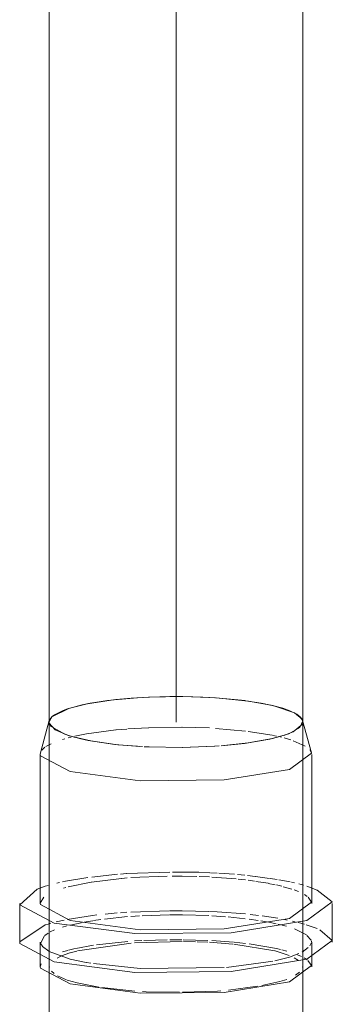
# Model space of a CAD drawing. Header units: millimetres. Extents: x -121 to 29920, y 1231 to 31888.
# Tile 10 of 106: x 7860 to 7922, y 8937 to 9132. Entities that reach past the tile are written whole.
import ezdxf

# ---------------------------------------------------------------- set-up
doc = ezdxf.new("R2010")
doc.units = ezdxf.units.MM
doc.linetypes.add('ADSK_Осевая', pattern=[700, 500, -100, 0, -100])
doc.layers.add('P-PIPE-____-CNTR', color=3, linetype='ADSK_Осевая', lineweight=20)
doc.layers.add('P-PIPE-____-OTLN', color=3, linetype='Continuous', lineweight=20)

# ---------------------------------------------------------------- blocks, each defined once
blk = doc.blocks.new('ADSK_ППР_Отвод канализационный_Составной - Отвод раструбный-1324022-3D severage Left')
at = {"layer": 'P-PIPE-____-OTLN', "color": 9}
for p, q in [((-16892.97, 8998.15), (-16899.41, 8998.05)), ((-16879.95, 8997.27), (-16886.22, 8997.9)), ((-16915.26, 8995.82), (-16918.62, 8994.16)), ((-16911.67, 8996.72), (-16915.05, 8995.89)), ((-16906.07, 8997.55), (-16911.6, 8996.73)), ((-16875.43, 8996.46), (-16879.86, 8997.26)), ((-16874.65, 8996.28), (-16875.38, 8996.45)), ((-16918.63, 8994.15), (-16919.11, 8993.41)), ((-16869.17, 8993.37), (-16869.51, 8993.98)), ((-16919.12, 8992.89), (-16918.74, 8992.22)), ((-16918.73, 8992.22), (-16916.08, 8990.72)), ((-16871.05, 8991.2), (-16869.23, 8992.72)), ((-16916.07, 8990.71), (-16914.03, 8990.08)), ((-16913.17, 8989.87), (-16911.44, 8989.5)), ((-16879.91, 8988.99), (-16875.11, 8989.87)), ((-16875.11, 8989.87), (-16873.65, 8990.25)), ((-16872.88, 8990.49), (-16871.06, 8991.2)), ((-16920.57, 8987.56), (-16919.96, 8988.14)), ((-16911.44, 8989.5), (-16906.2, 8988.72)), ((-16906.2, 8988.72), (-16901.3, 8988.31)), ((-16900.37, 8988.26), (-16899.47, 8988.22)), ((-16899.47, 8988.22), (-16892.89, 8988.11)), ((-16892.88, 8988.11), (-16886.48, 8988.34)), ((-16886.48, 8988.34), (-16885.63, 8988.4)), ((-16884.74, 8988.47), (-16879.92, 8988.99)), ((-16920.86, 8986.47), (-16920.89, 8986.73)), ((-16867.78, 8987.65), (-16867.43, 8987.03)), ((-16868.34, 8960.72), (-16866.32, 8959.97)), ((-16920.89, 8957.37), (-16920.16, 8958.6)), ((-16868.09, 8958.57), (-16867.43, 8957.6)), ((-16868.51, 8953.14), (-16866.34, 8952.37)), ((-16868.34, 8951.03), (-16867.49, 8950.08)), ((-16865.82, 8952.14), (-16863.38, 8950)), ((-16924.91, 8949.41), (-16924.94, 8949.71)), ((-16920.86, 8949.45), (-16920.08, 8950.93)), ((-16920.48, 8948.89), (-16920.86, 8949.45)), ((-16867.51, 8949.47), (-16867.77, 8948.97)), ((-16867.43, 8949.96), (-16867.46, 8949.68)), ((-16919.21, 8947.89), (-16920.44, 8948.84)), ((-16868.07, 8948.61), (-16869.31, 8947.73)), ((-16920.89, 8944.83), (-16920.72, 8945.42)), ((-16910.9, 8945.53), (-16911.78, 8945.68)), ((-16875.99, 8945.78), (-16884.22, 8944.71)), ((-16875.06, 8945.95), (-16875.96, 8945.78)), ((-16868.13, 8946.06), (-16867.43, 8945.07)), ((-16920.86, 8944.55), (-16920.89, 8944.81)), ((-16869.17, 8945.05), (-16869.2, 8944.78)), ((-16900.01, 8939.92), (-16900.72, 8939.96)), ((-16885.29, 8940.1), (-16885.99, 8940.05))]:
    blk.add_line(p, q, dxfattribs=at)
at = {"layer": 'P-PIPE-____-OTLN', "color": 10}
for p, q in [((-16870.8, 8994.93), (-16874.65, 8996.28)), ((-16869.31, 8993.71), (-16870.78, 8994.92)), ((-16903.62, 8991.76), (-16899.55, 8992)), ((-16899.5, 8992), (-16892.97, 8992.11)), ((-16892.92, 8992.11), (-16887.56, 8991.95)), ((-16886.38, 8991.88), (-16880.42, 8991.35)), ((-16869.17, 8993.37), (-16869.18, 8993.41)), ((-16916.51, 8989.68), (-16916.03, 8989.83)), ((-16915.41, 8990), (-16914.81, 8990.15)), ((-16914.07, 8990.32), (-16911.77, 8990.78)), ((-16911.76, 8990.78), (-16905.98, 8991.56)), ((-16905.94, 8991.56), (-16903.86, 8991.75)), ((-16879.89, 8991.29), (-16875.19, 8990.53)), ((-16875.03, 8990.5), (-16874.36, 8990.35)), ((-16873.89, 8990.25), (-16873.38, 8990.12)), ((-16872.85, 8989.99), (-16871.53, 8989.61)), ((-16919.78, 8988.27), (-16918.73, 8988.85)), ((-16871.03, 8989.44), (-16868.66, 8988.37)), ((-16867.43, 8987.03), (-16867.43, 8986.99)), ((-16910.75, 8962.54), (-16905.67, 8963.09)), ((-16905.05, 8963.14), (-16903.89, 8963.22)), ((-16903.81, 8963.23), (-16895.34, 8963.52)), ((-16903.03, 8962.42), (-16895.88, 8962.72)), ((-16894.93, 8962.72), (-16892.98, 8962.72)), ((-16894.85, 8963.52), (-16892.9, 8963.52)), ((-16892.95, 8962.72), (-16890.03, 8962.66)), ((-16892.87, 8963.52), (-16889.7, 8963.47)), ((-16889.61, 8963.47), (-16887.47, 8963.39)), ((-16889.6, 8962.65), (-16887.56, 8962.56)), ((-16887.35, 8963.39), (-16886.04, 8963.32)), ((-16885.67, 8963.3), (-16882.63, 8963.08)), ((-16882.02, 8963.03), (-16880.57, 8962.89)), ((-16880.04, 8962.83), (-16878.56, 8962.67)), ((-16878.45, 8962.65), (-16875.69, 8962.28)), ((-16917.66, 8961.33), (-16917.1, 8961.46)), ((-16916.49, 8961.59), (-16915.93, 8961.7)), ((-16915.89, 8961.71), (-16911.52, 8962.44)), ((-16915.38, 8960.62), (-16910.85, 8961.55)), ((-16910.8, 8961.56), (-16904.91, 8962.27)), ((-16904.82, 8962.28), (-16903.74, 8962.37)), ((-16887.11, 8962.54), (-16882.26, 8962.17)), ((-16881.87, 8962.13), (-16880.42, 8961.96)), ((-16879.91, 8961.9), (-16878.65, 8961.73)), ((-16878.38, 8961.69), (-16876.01, 8961.3)), ((-16875.96, 8961.29), (-16874.6, 8961.02)), ((-16875.57, 8962.26), (-16874.19, 8962.05)), ((-16874.36, 8960.97), (-16873.28, 8960.71)), ((-16873.89, 8961.99), (-16871.63, 8961.57)), ((-16871.38, 8961.51), (-16870.82, 8961.39)), ((-16869.93, 8961.18), (-16868.99, 8960.92)), ((-16916.32, 8960.36), (-16915.85, 8960.49)), ((-16872.99, 8960.64), (-16871.33, 8960.16)), ((-16870.86, 8959.99), (-16870.02, 8959.67)), ((-16868.81, 8959.08), (-16868.29, 8958.73)), ((-16915.61, 8954.15), (-16910.6, 8954.94)), ((-16910.6, 8954.94), (-16909.72, 8955.05)), ((-16908.11, 8955.23), (-16905.71, 8955.45)), ((-16905.05, 8955.5), (-16903.82, 8955.59)), ((-16903.07, 8955.64), (-16895.46, 8955.9)), ((-16903.06, 8954.78), (-16901.35, 8954.88)), ((-16900.79, 8954.91), (-16895.52, 8955.06)), ((-16895.35, 8955.9), (-16892.98, 8955.9)), ((-16895.34, 8955.06), (-16892.91, 8955.06)), ((-16892.95, 8955.9), (-16887.69, 8955.76)), ((-16892.87, 8955.06), (-16887.69, 8954.93)), ((-16887.11, 8954.9), (-16884.41, 8954.71)), ((-16879.54, 8955.16), (-16877.91, 8954.97)), ((-16877.13, 8954.87), (-16874.05, 8954.4)), ((-16919.33, 8953.27), (-16918.83, 8953.41)), ((-16917.73, 8953.69), (-16916.17, 8954.04)), ((-16916.51, 8952.66), (-16915.63, 8952.91)), ((-16915, 8953.07), (-16912.83, 8953.53)), ((-16912.7, 8953.56), (-16910.53, 8953.93)), ((-16910.43, 8953.95), (-16908.93, 8954.17)), ((-16908.23, 8954.26), (-16903.67, 8954.73)), ((-16883.89, 8954.67), (-16880.49, 8954.31)), ((-16879.74, 8954.22), (-16877.97, 8953.97)), ((-16877.45, 8953.89), (-16876.32, 8953.7)), ((-16876.13, 8953.67), (-16874.4, 8953.33)), ((-16874.07, 8953.26), (-16873.49, 8953.12)), ((-16873.28, 8953.07), (-16872.37, 8952.83)), ((-16872.75, 8954.16), (-16872.22, 8954.06)), ((-16871.19, 8953.84), (-16870.68, 8953.72)), ((-16870.05, 8953.56), (-16868.79, 8953.22)), ((-16919.99, 8951.01), (-16919.34, 8951.47)), ((-16918.94, 8951.7), (-16918.06, 8952.11)), ((-16870.76, 8952.3), (-16868.45, 8951.11)), ((-16913.91, 8948.43), (-16910.43, 8949.08)), ((-16913.55, 8947.97), (-16903, 8949.51)), ((-16909.81, 8949.17), (-16903.62, 8949.84)), ((-16902.32, 8949.56), (-16892.91, 8949.82)), ((-16902.3, 8949.93), (-16900.86, 8950.02)), ((-16900.46, 8950.04), (-16895.89, 8950.18)), ((-16895.34, 8950.18), (-16892.98, 8950.18)), ((-16892.76, 8950.18), (-16887.9, 8950.04)), ((-16892.68, 8949.81), (-16890.33, 8949.77)), ((-16889.97, 8949.76), (-16887.9, 8949.68)), ((-16887.57, 8949.66), (-16882.91, 8949.28)), ((-16887.11, 8950), (-16882.8, 8949.68)), ((-16882.77, 8949.27), (-16874.65, 8947.96)), ((-16882.7, 8949.67), (-16880.47, 8949.43)), ((-16879.72, 8949.34), (-16874.36, 8948.43)), ((-16916.68, 8946.97), (-16915.05, 8947.57)), ((-16916.51, 8947.76), (-16915.43, 8948.07)), ((-16915.32, 8948.1), (-16914.04, 8948.41)), ((-16914.97, 8947.59), (-16913.7, 8947.93)), ((-16874.62, 8947.95), (-16871.86, 8947.07)), ((-16874.34, 8948.42), (-16873.53, 8948.24)), ((-16873.28, 8948.18), (-16872.3, 8947.91)), ((-16870.2, 8947.21), (-16869.44, 8946.87)), ((-16917.56, 8946.53), (-16916.68, 8946.97)), ((-16870.85, 8946.58), (-16870.03, 8946.04)), ((-16868.9, 8946.59), (-16868.32, 8946.21)), ((-16919.12, 8944.57), (-16919.09, 8944.83)), ((-16918.15, 8943.49), (-16918.68, 8943.95)), ((-16869.8, 8943.76), (-16870.59, 8943.16)), ((-16915.71, 8942.27), (-16917.49, 8943.06)), ((-16873.67, 8941.92), (-16877.24, 8941.12)), ((-16902.28, 8940.05), (-16908.75, 8940.75)), ((-16893.46, 8939.8), (-16900.01, 8939.92)), ((-16885.99, 8940.05), (-16892.87, 8939.8)), ((-16878.06, 8940.98), (-16883.77, 8940.23))]:
    blk.add_line(p, q, dxfattribs=at)
at = {"layer": 'P-PIPE-____-OTLN', "color": 22}
for p, q in [((-16919.11, 8993.41), (-16920.85, 8987.03)), ((-16919.14, 8993.13), (-16919.14, 8935.24)), ((-16919.14, 8993.13), (-16919.12, 8992.89)), ((-16919.11, 8993.41), (-16919.12, 8992.89)), ((-16867.43, 8987.03), (-16869.18, 8993.41)), ((-16869.14, 8993.13), (-16869.17, 8993.37)), ((-16869.14, 8935.24), (-16869.14, 8993.13)), ((-16913.64, 8989.98), (-16913.17, 8989.87)), ((-16920.89, 8986.73), (-16920.85, 8987.03)), ((-16920.89, 8986.73), (-16920.89, 8957.35)), ((-16867.39, 8957.35), (-16867.39, 8986.73)), ((-16924.91, 8957.05), (-16921.52, 8960.18)), ((-16866.32, 8959.97), (-16863.38, 8957.64)), ((-16924.94, 8957.35), (-16924.94, 8949.71)), ((-16920.86, 8957.09), (-16920.89, 8957.35)), ((-16863.34, 8949.71), (-16863.34, 8957.35)), ((-16920.89, 8949.71), (-16920.89, 8944.81)), ((-16867.39, 8944.81), (-16867.39, 8949.71))]:
    blk.add_line(p, q, dxfattribs=at)
at = {"layer": 'P-PIPE-____-OTLN', "color": 9}
for points in [[(-16905.68, 8997.59, 0), (-16907.67, 8997.36, 0), (-16911, 8996.84, 0)], [(-16899.54, 8998.04, 0), (-16903, 8997.83, 0), (-16905.94, 8997.56, 0)], [(-16899.49, 8998.04, 0), (-16901.76, 8997.92, 0), (-16905.57, 8997.6, 0)], [(-16892.94, 8998.15, 0), (-16895.34, 8998.15, 0), (-16899.36, 8998.05, 0)], [(-16886.35, 8997.91, 0), (-16887.57, 8997.98, 0), (-16892.83, 8998.15, 0)], [(-16886.46, 8997.92, 0), (-16888.84, 8998.04, 0), (-16892.8, 8998.15, 0)], [(-16880.51, 8997.35, 0), (-16882.7, 8997.6, 0), (-16886.35, 8997.91, 0)], [(-16915.37, 8995.79, 0), (-16916.37, 8995.43, 0), (-16918.1, 8994.56, 0)], [(-16911.08, 8996.83, 0), (-16912.65, 8996.51, 0), (-16915.28, 8995.81, 0)], [(-16875.49, 8996.48, 0), (-16877.33, 8996.85, 0), (-16880.42, 8997.33, 0)], [(-16871.73, 8995.36, 0), (-16873.12, 8995.85, 0), (-16875.44, 8996.47, 0)], [(-16918.12, 8994.55, 0), (-16918.57, 8994.2, 0), (-16919.14, 8993.18, 0)], [(-16869.51, 8993.99, 0), (-16870.33, 8994.66, 0), (-16871.71, 8995.35, 0)], [(-16921.52, 8960.18, 0), (-16919.9, 8960.74, 0), (-16919.35, 8960.9, 0)], [(-16924.94, 8949.73, 0), (-16919.9, 8953.1, 0), (-16919.33, 8953.27, 0)], [(-16911.83, 8945.68, 0), (-16915.01, 8946.34, 0), (-16919.16, 8947.86, 0)], [(-16869.92, 8947.44, 0), (-16871.78, 8946.75, 0), (-16874.67, 8946.03, 0)], [(-16884.67, 8944.67, 0), (-16901.18, 8944.51, 0), (-16910.38, 8945.45, 0)], [(-16872.33, 8942.35, 0), (-16873.24, 8942.05, 0), (-16873.67, 8941.92, 0)]]:
    blk.add_polyline3d(points, dxfattribs=at)
at = {"layer": 'P-PIPE-____-OTLN', "color": 22}
for points in [[(-16919.12, 8992.89, 0), (-16917.96, 8991.6, 0), (-16915.17, 8990.41, 0), (-16910.96, 8989.41, 0), (-16905.59, 8988.66, 0), (-16900.76, 8988.28, 0)], [(-16885.24, 8988.43, 0), (-16880.62, 8988.9, 0), (-16875.64, 8989.75, 0), (-16871.92, 8990.83, 0), (-16869.71, 8992.06, 0), (-16869.17, 8993.37, 0)], [(-16900.39, 8988.26, 0), (-16899.45, 8988.22, 0), (-16892.95, 8988.11, 0), (-16886.53, 8988.34, 0), (-16885.61, 8988.4, 0)], [(-16867.43, 8986.99, 0), (-16871.78, 8983.78, 0), (-16884.67, 8981.7, 0), (-16901.18, 8981.54, 0), (-16915.01, 8983.36, 0), (-16920.86, 8986.47, 0)], [(-16863.38, 8957.64, 0), (-16868.39, 8953.95, 0), (-16883.24, 8951.55, 0), (-16902.25, 8951.37, 0), (-16918.17, 8953.47, 0), (-16924.91, 8957.05, 0)], [(-16867.43, 8957.6, 0), (-16871.78, 8954.39, 0), (-16884.67, 8952.31, 0), (-16901.18, 8952.15, 0), (-16915.01, 8953.98, 0), (-16920.86, 8957.09, 0)], [(-16863.38, 8950, 0), (-16868.39, 8946.31, 0), (-16883.24, 8943.91, 0), (-16902.25, 8943.73, 0), (-16918.17, 8945.83, 0), (-16924.91, 8949.41, 0)], [(-16867.43, 8945.07, 0), (-16871.78, 8941.86, 0), (-16884.67, 8939.77, 0), (-16901.18, 8939.62, 0), (-16915.01, 8941.44, 0), (-16920.86, 8944.55, 0)]]:
    blk.add_polyline3d(points, dxfattribs=at)
at = {"layer": 'P-PIPE-____-OTLN', "color": 10}
for points in [[(-16887.55, 8955.76, 0), (-16886.04, 8955.68, 0), (-16880.44, 8955.25, 0)], [(-16909.32, 8940.83, 0), (-16913.64, 8941.66, 0), (-16915.57, 8942.22, 0)]]:
    blk.add_polyline3d(points, dxfattribs=at)

msp = doc.modelspace()

# ---------------------------------------------------------------- linework, layer by layer
at = {"layer": 'P-PIPE-____-CNTR', "color": 9}
for p in [(7890.75, 9430.46), (7890.75, 9418.7)]:
    msp.add_line(p, (7890.75, 8993.13), dxfattribs=at)
at = {"layer": 'P-PIPE-____-OTLN', "color": 22}
for p, q in [((7865.75, 9472.18), (7865.75, 8993.13)), ((7915.75, 8993.13), (7915.75, 9463.67))]:
    msp.add_line(p, q, dxfattribs=at)
at = {"layer": 'P-PIPE-____-OTLN', "color": 9}
for p, q in [((7869.6, 8995.81), (7872.24, 8996.51)), ((7872.24, 8996.51), (7873.83, 8996.83)), ((7904.45, 8997.34), (7907.56, 8996.85)), ((7907.56, 8996.85), (7909.42, 8996.47)), ((7915.39, 8993.98), (7915.72, 8993.37))]:
    msp.add_line(p, q, dxfattribs=at)
for points in [[(7873.91, 8996.85, 0), (7877.23, 8997.36, 0), (7879.21, 8997.59, 0)], [(7879.32, 8997.6, 0), (7883.13, 8997.92, 0), (7885.4, 8998.04, 0)], [(7885.53, 8998.05, 0), (7889.55, 8998.15, 0), (7891.95, 8998.15, 0)], [(7892.09, 8998.15, 0), (7896.05, 8998.04, 0), (7898.43, 8997.92, 0)], [(7898.55, 8997.91, 0), (7902.2, 8997.6, 0), (7904.36, 8997.35, 0)], [(7866.79, 8994.56, 0), (7868.52, 8995.43, 0), (7869.52, 8995.79, 0)], [(7909.48, 8996.46, 0), (7911.78, 8995.85, 0), (7913.16, 8995.36, 0)], [(7865.75, 8993.18, 0), (7866.32, 8994.2, 0), (7866.77, 8994.55, 0)], [(7913.18, 8995.35, 0), (7914.56, 8994.66, 0), (7915.38, 8993.98, 0)]]:
    msp.add_polyline3d(points, dxfattribs=at)
at = {"layer": 'P-PIPE-____-OTLN', "color": 22}
for points in [[(7873.94, 8989.41, 0), (7869.72, 8990.41, 0), (7866.94, 8991.6, 0), (7865.78, 8992.89, 0), (7865.75, 8993.13, 0)], [(7915.72, 8993.37, 0), (7915.18, 8992.06, 0), (7912.97, 8990.83, 0), (7909.25, 8989.75, 0)], [(7884.13, 8988.28, 0), (7879.3, 8988.66, 0), (7873.94, 8989.41, 0)], [(7899.28, 8988.4, 0), (7898.37, 8988.34, 0), (7891.94, 8988.11, 0), (7885.44, 8988.22, 0), (7884.5, 8988.26, 0)], [(7909.25, 8989.75, 0), (7904.27, 8988.9, 0), (7899.65, 8988.43, 0)]]:
    msp.add_polyline3d(points, dxfattribs=at)

# ---------------------------------------------------------------- block references
at = {"layer": 'P-PIPE-____-OTLN', "color": 9}
msp.add_blockref('ADSK_ППР_Отвод канализационный_Составной - Отвод раструбный-1324022-3D severage Left', (24784.89, 0), dxfattribs=at)

doc.saveas('drawing.dxf')
